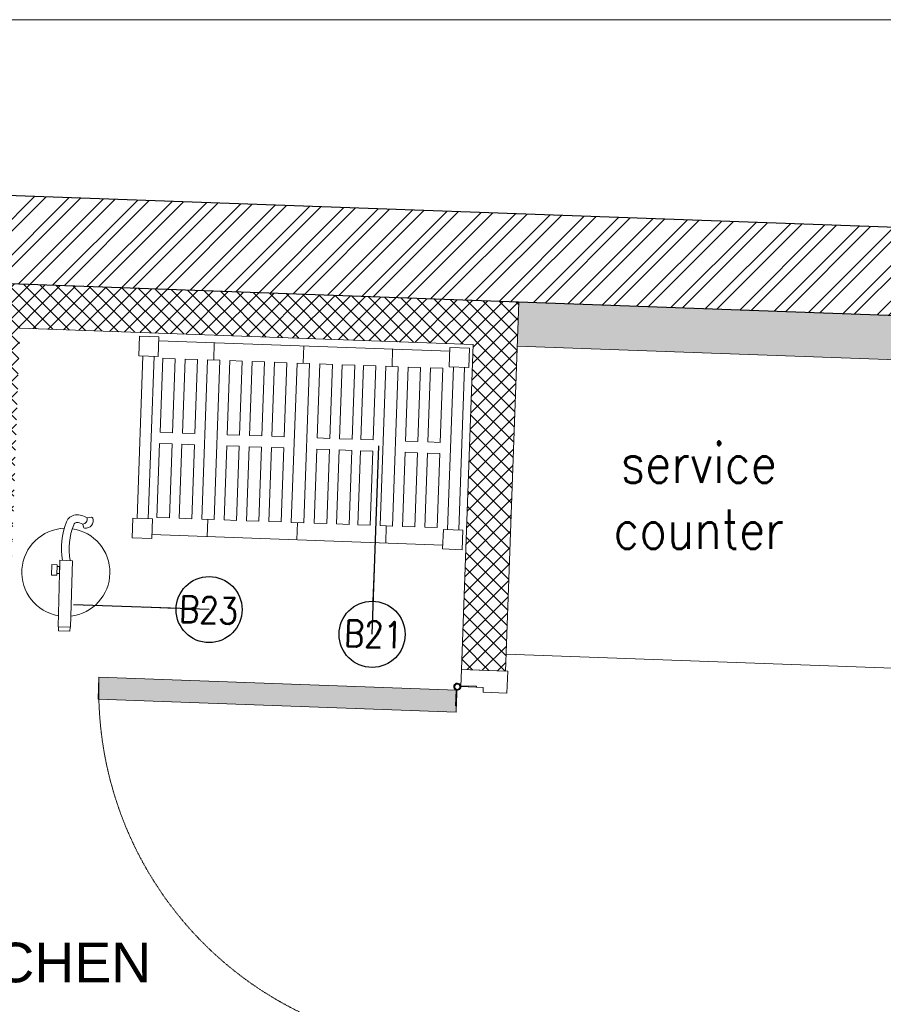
# Model space of a CAD drawing. Header units: millimetres. Extents: x 297264 to 416219, y -77299 to -23696.
# Tile 170 of 187: x 345140 to 347102, y -27393 to -25157. Entities that reach past the tile are written whole.
import ezdxf

# ---------------------------------------------------------------- set-up
doc = ezdxf.new("R2010")
doc.units = ezdxf.units.MM
doc.header["$LTSCALE"] = 2.5
doc.linetypes.add('HIDDEN2 IDS', pattern=[1.666875, 1.11125, -0.555625])
for name, color, linetype, lineweight in [('ELEVATION 1', 143, 'Continuous', 18), ('ELEVATION 3', 23, 'Continuous', 13), ('ELEVATION 4', 157, 'Continuous', 9), ('FURNITURES', 30, 'Continuous', 15), ('HATCH LIGHT', 250, 'Continuous', 0), ('HATCH MEDIUM', 251, 'Continuous', 5), ('K Equipment', 30, 'Continuous', 9), ('ROOM TEXT', 7, 'Continuous', 5), ('TEXT', 40, 'Continuous', 0), ('WALL', 132, 'Continuous', 25)]:
    doc.layers.add(name, color=color, linetype=linetype, lineweight=lineweight)
doc.styles.add('MTEXT', font='romans.shx', dxfattribs={"width": 0.85})
doc.styles.add('RG_3F_TITLE BLOCK_A1$0$A1 TBLOCK LBV$0$Style-arial', font='arial.ttf')
doc.styles.get("Standard").update_dxf_attribs({"font": 'GOTHIC.TTF'})
doc.dimstyles.new('AJKD_30', dxfattribs={"dimscale": 30, "dimtxt": 2, "dimasz": 1, "dimexe": 0.8, "dimexo": 0.8, "dimgap": 0.5, "dimtad": 1, "dimdec": 0, "dimzin": 0, "dimdsep": 46, "dimtxsty": 'Standard', "dimblk": 'ARCHTICK', "dimcen": 0.125, "dimclrd": 251, "dimclre": 251, "dimclrt": 42, "dimadec": 0, "dimazin": 0, "dimtfac": 1, "dimtdec": 0, "dimtix": 1, "dimtmove": 0, "dimatfit": 3, "dimfxl": 1, "dimtolj": 1, "dimtzin": 0, "dimarcsym": 1})

# ---------------------------------------------------------------- blocks, each defined once
blk = doc.blocks.new('*U86')
h = blk.add_hatch(color=252)
h.paths.add_polyline_path([(-0.0025, 0.0153, 0.724863), (-0.0025, 0), (-0.0025, -0.036), (-0.0005, -0.036), (-0.0005, -0.0004, 1.209796)])
h.paths.add_polyline_path([(-0.006, 0.0076, -1), (0.006, 0.0076, -1)], flags=16)
blk.add_hatch(color=252).paths.add_polyline_path([(0.0076, 0.0101, -0.06361), (0.008, 0.0081), (0.0436, 0.0081), (0.0436, 0.0101)])
blk.add_lwpolyline([(-0.0025, 0.0153, 0.723917), (-0.0025, 0), (-0.0025, -0.036), (-0.0005, -0.036), (-0.0005, -0.0004, 1.209796), (-0.0025, 0.0153)], format="xyb")
blk.add_lwpolyline([(0.008, 0.0081), (0.0436, 0.0081), (0.0436, 0.0101), (0.0076, 0.0101)])
blk.add_circle((0, 0.0076), 0.00604)
blk = doc.blocks.new('*U96')
at = {"true_color": 0xffffff}
h = blk.add_hatch(color=7, dxfattribs=at)
h.dxf.hatch_style = 1
h.paths.add_polyline_path([(-47.5, -8.5), (-47.5, -822), (-97.5, -822), (-97.5, -8.5)])
for points in [[(-850, 51), (-850, 105), (-900, 105), (-900, 0), (-861, 0), (-861, 51), (-850, 51)], [(-50, 51), (-50, 105), (0, 105), (0, 0), (-39, 0), (-39, 51), (-50, 51)]]:
    blk.add_lwpolyline(points)
blk.add_lwpolyline([(-47.5, -8.5), (-47.5, -822), (-97.5, -822), (-97.5, -8.5)], close=True)
at = {"color": 8, "linetype": 'HIDDEN2 IDS', "ltscale": 0.5}
blk.add_arc((-47.5, -8.5), 813.5, 179.4693, 269.9985, dxfattribs=at)
at = {"xscale": 1000, "yscale": 1000, "zscale": 1000, "rotation": 180}
blk.add_blockref('*U86', (-39.5, -0.4), dxfattribs=at)
blk = doc.blocks.new('A$C69A16929')
for p, q in [((-1.1, 458), (43.4, 458)), ((-1.1, 413.6), (-1.1, 458)), ((43.4, 458), (43.4, 413.6)), ((704.5, 449.3), (43.4, 449.3)), ((173.2, 410), (173.2, 449.3)), ((374.9, 410), (374.9, 449.3)), ((578.5, 410), (578.5, 449.3)), ((704.5, 458), (748.9, 458)), ((704.5, 413.6), (704.5, 458)), ((748.9, 458), (748.9, 413.6)), ((-1.1, 413.6), (43.4, 413.6)), ((8.4, 44.5), (8.4, 413.6)), ((33.8, 44.5), (33.8, 413.6)), ((85.8, 410), (57.4, 410)), ((57.4, 410), (57.4, 241.7)), ((85.8, 241.7), (85.8, 410)), ((136.6, 410), (108.2, 410)), ((108.2, 410), (108.2, 241.7)), ((136.6, 241.7), (136.6, 410)), ((159, 410), (159, 48)), ((159, 410), (187.3, 410)), ((187.3, 410), (187.3, 48)), ((209.8, 410), (238.2, 410)), ((209.8, 410), (209.8, 241.7)), ((238.2, 241.7), (238.2, 410)), ((286.2, 410), (257.8, 410)), ((257.8, 241.7), (257.8, 410)), ((286.2, 410), (286.2, 241.7)), ((308.6, 410), (337, 410)), ((308.6, 241.7), (308.6, 410)), ((337, 410), (337, 241.7)), ((360.7, 410), (360.7, 48)), ((360.7, 410), (389, 410)), ((389, 410), (389, 48)), ((411.9, 410), (440.3, 410)), ((411.9, 241.7), (411.9, 410)), ((440.3, 410), (440.3, 241.7)), ((462.7, 410), (491.1, 410)), ((462.7, 241.7), (462.7, 410)), ((491.1, 410), (491.1, 241.7)), ((513.5, 241.7), (513.5, 410)), ((513.5, 410), (541.9, 410)), ((541.9, 410), (541.9, 241.7)), ((564.3, 410), (564.3, 48)), ((564.3, 410), (592.6, 410)), ((592.6, 410), (592.6, 48)), ((615.1, 410), (615.1, 241.7)), ((643.5, 410), (615.1, 410)), ((643.5, 241.7), (643.5, 410)), ((665.9, 410), (665.9, 241.7)), ((694.3, 410), (665.9, 410)), ((694.3, 241.7), (694.3, 410)), ((704.5, 413.6), (748.9, 413.6)), ((714, 44.5), (714, 413.6)), ((739.4, 44.5), (739.4, 413.6)), ((57.4, 241.7), (85.8, 241.7)), ((108.2, 241.7), (136.6, 241.7)), ((209.8, 241.7), (238.2, 241.7)), ((286.2, 241.7), (257.8, 241.7)), ((337, 241.7), (308.6, 241.7)), ((440.3, 241.7), (411.9, 241.7)), ((491.1, 241.7), (462.7, 241.7)), ((541.9, 241.7), (513.5, 241.7)), ((615.1, 241.7), (643.5, 241.7)), ((665.9, 241.7), (694.3, 241.7)), ((57.4, 48), (57.4, 216.3)), ((57.4, 216.3), (85.8, 216.3)), ((85.8, 216.3), (85.8, 48)), ((108.2, 48), (108.2, 216.3)), ((108.2, 216.3), (136.6, 216.3)), ((136.6, 216.3), (136.6, 48)), ((209.8, 48), (209.8, 216.3)), ((209.8, 216.3), (238.2, 216.3)), ((238.2, 216.3), (238.2, 48)), ((257.8, 216.3), (257.8, 48)), ((286.2, 216.3), (257.8, 216.3)), ((286.2, 48), (286.2, 216.3)), ((308.6, 216.3), (308.6, 48)), ((337, 216.3), (308.6, 216.3)), ((337, 48), (337, 216.3)), ((411.9, 216.3), (411.9, 48)), ((440.3, 216.3), (411.9, 216.3)), ((440.3, 48), (440.3, 216.3)), ((462.7, 216.3), (462.7, 48)), ((491.1, 216.3), (462.7, 216.3)), ((491.1, 48), (491.1, 216.3)), ((513.5, 216.3), (513.5, 48)), ((541.9, 216.3), (513.5, 216.3)), ((541.9, 48), (541.9, 216.3)), ((615.1, 216.3), (643.5, 216.3)), ((615.1, 48), (615.1, 216.3)), ((643.5, 216.3), (643.5, 48)), ((665.9, 216.3), (694.3, 216.3)), ((665.9, 48), (665.9, 216.3)), ((694.3, 216.3), (694.3, 48)), ((85.8, 48), (57.4, 48)), ((136.6, 48), (108.2, 48)), ((159, 48), (187.3, 48)), ((173.2, 48), (173.2, 8.7)), ((209.8, 48), (238.2, 48)), ((286.2, 48), (257.8, 48)), ((308.6, 48), (337, 48)), ((360.7, 48), (389, 48)), ((374.9, 48), (374.9, 8.7)), ((411.9, 48), (440.3, 48)), ((462.7, 48), (491.1, 48)), ((513.5, 48), (541.9, 48)), ((564.3, 48), (592.6, 48)), ((578.5, 48), (578.5, 8.7)), ((643.5, 48), (615.1, 48)), ((694.3, 48), (665.9, 48)), ((-1.1, 44.5), (-1.1, 0)), ((-1.1, 44.5), (43.4, 44.5)), ((43.4, 0), (43.4, 44.5)), ((704.5, 44.5), (704.5, 0)), ((704.5, 44.5), (748.9, 44.5)), ((748.9, 0), (748.9, 44.5)), ((-1.1, 0), (43.4, 0)), ((704.5, 8.7), (43.4, 8.7)), ((704.5, 0), (748.9, 0))]:
    blk.add_line(p, q)
blk = doc.blocks.new('_ArchTick')
at = {"color": 0, "linetype": 'ByBlock', "const_width": 0.15}
blk.add_lwpolyline([(-0.5, -0.5), (0.5, 0.5)], dxfattribs=at)
blk = doc.blocks.new('fe')
at = {"color": 1}
for p, q in [((-120.2, 44.7), (-121.9, 54.2)), ((-105.6, 35.2), (-98.9, 37.2))]:
    blk.add_line(p, q, dxfattribs=at)
for points in [[(-22.1, 14.2), (128.9, 14.2), (128.9, -14.2), (-22.1, -14.2)], [(128.9, 13.2), (138.3, 13.2), (138.3, -13.2), (128.9, -13.2)], [(-12, -20.1), (12, -20.1), (12, -32.1), (-12, -32.1)], [(-8.1, -14.2), (8.1, -14.2), (8.1, -20.1), (-8.1, -20.1)]]:
    blk.add_lwpolyline(points, close=True, dxfattribs=at)
for centre, radius, start, end in [((4.8, 0), 100, 8.1407, 173.3121), ((-119.1, 54.8), 2.9, 111.4978, 190.4916), ((-113.9, 41.5), 17.1, 353.9087, 111.4978), ((-117.3, 33.1), 12, 10.1624, 103.7845), ((-87.8, 23.6), 38.6, 146.9735, 188.4436), ((-87.8, 23.6), 21.2, 146.9735, 188.4436), ((-99.7, 40), 2.9, 286.9384, 353.9087), ((-101.6, 21.6), 24.7, 188.4436, 251.142), ((-101.6, 21.6), 7.24, 188.4436, 251.142), ((-53.4, 152.4), 146.6, 249.8567, 282.3504), ((-54.1, 150), 161.6, 249.9338, 281.4511), ((4.8, 0), 100, 183.6164, 351.8593)]:
    blk.add_arc(centre, radius, start, end, dxfattribs=at)

msp = doc.modelspace()

# ---------------------------------------------------------------- hatches: boundary and pattern name
at = {"layer": 'HATCH LIGHT', "true_color": 0x636466}
h = msp.add_hatch(dxfattribs=at)
h.set_pattern_fill('ANSI32', color=251, scale=6)
h.set_pattern_definition([(45, (278504.94, -46725.026), (-40.411153, 40.411153), []), (45, (278531.88, -46725.026), (-40.411153, 40.411153), [])])
h.paths.add_polyline_path([(355647.8, -32590), (355453.8, -32638.8), (355635.4, -33359.7), (343082.7, -33359.6, -0.000263), (343068.2, -33559.6), (355892, -33559.7)])
h.paths.add_polyline_path([(343496.7, -25157.1), (343296.6, -25157.1, -0.011972), (342815.4, -34256), (343016, -34256, 0.01196)])
h.paths.add_polyline_path([(343480.3, -25697.6), (353159.2, -26046.6, 0.003501), (353653.3, -26800.6), (353820.9, -26691.5), (353270.8, -25850.5), (343486.5, -25497.7, -0.000262)])
h = msp.add_hatch(dxfattribs=at)
h.set_pattern_fill('ANSI37', color=251, scale=8)
h.set_pattern_definition([(45, (278504.942, -46725.026), (-17.960512, 17.960512), []), (135, (278504.942, -46725.026), (-17.960512, -17.960512), [])])
edge = h.paths.add_edge_path()
edge.add_line((346273.8, -25798.3), (343480.3, -25697.6))
edge.add_arc((153082.9, -19659.4), 190493.1, 356.573537, 358.183559, ccw=False)
edge.add_line((343235.5, -31044.7), (346084.7, -31044.7))
edge.add_line((346084.7, -31044.7), (346211.2, -27535.7))
edge.add_line((346211.2, -27535.7), (346111.3, -27532.1))
edge.add_line((346111.3, -27532.1), (346082, -28343.5))
edge.add_line((346082, -28343.5), (346082, -28343.5))
edge.add_line((346082, -28343.5), (346017.2, -30142.4))
edge.add_line((346017.2, -30142.4), (345988.2, -30944.7))
edge.add_line((345988.2, -30944.7), (343356.5, -30944.7))
edge.add_line((343356.5, -30944.7), (343482.6, -27449.3))
edge.add_line((343482.6, -27449.3), (344481.9, -27485.3))
edge.add_line((344481.9, -27485.3), (344523.3, -27486.8))
edge.add_line((344523.3, -27486.8), (344526.9, -27386.9))
edge.add_line((344526.9, -27386.9), (343486.2, -27349.3))
edge.add_line((343486.2, -27349.3), (343542.1, -25799.9))
edge.add_line((343542.1, -25799.9), (345041.1, -25853.9))
edge.add_line((345041.1, -25853.9), (345030.3, -26153.7))
edge.add_line((345030.3, -26153.7), (345006.9, -26801.7))
edge.add_line((345006.9, -26801.7), (345004.2, -26874.9))
edge.add_line((345004.2, -26874.9), (345104.2, -26878.5))
edge.add_line((345104.2, -26878.5), (345141, -25857.5))
edge.add_line((345141, -25857.5), (346170.3, -25894.7))
edge.add_line((346170.3, -25894.7), (346143.7, -26632.7))
edge.add_line((346143.7, -26632.7), (346243.6, -26636.3))
edge.add_line((346243.6, -26636.3), (346273.8, -25798.3))
h = msp.add_hatch(dxfattribs=at)
h.set_pattern_fill('ANSI36', color=251, scale=7)
h.set_pattern_definition([(45, (278504.942, -46725.026), (11.786586, 43.2174826), [55.5625, -11.1125, 0, -11.1125])])
h.paths.add_polyline_path([(349605.3, -26789), (350544.7, -26822.8), (350572.5, -26053.4), (353103.5, -26144.6), (353570.1, -26856), (353653.3, -26800.6, -0.003501), (353159.2, -26046.6), (350106.4, -25936.7, -0.403697), (350492, -26336.4, -1), (349692, -26336.4, -0.424809), (350106.4, -25936.7), (346273.8, -25798.4), (346270.2, -25898.3), (349633.1, -26019.5)])

# ---------------------------------------------------------------- linework, layer by layer
at = {"layer": 'ELEVATION 1'}
for p, q in [((346243.6, -26636.3), (346273.8, -25798.3)), ((346143.7, -26632.7), (346170.3, -25894.7)), ((346243.6, -26636.3), (346143.7, -26632.7))]:
    msp.add_line(p, q, dxfattribs=at)
for points in [[(346170.3, -25894.7), (345141, -25857.5)], [(353653.3, -26800.6), (353570.1, -26856), (353103.5, -26144.6), (350572.5, -26053.4), (350544.7, -26822.8), (349605.3, -26789), (349633.1, -26019.5), (346270.2, -25898.3)]]:
    msp.add_lwpolyline(points, dxfattribs=at)
at = {"layer": 'ELEVATION 3'}
msp.add_lwpolyline([(341875.3, -34256), (357437.8, -34256), (357437.8, -25157.1), (341875.3, -25157.1)], close=True, dxfattribs=at)
at = {"layer": 'FURNITURES'}
msp.add_line((347144.4, -26630.2), (346245, -26597.8), dxfattribs=at)
at = {"layer": 'WALL'}
msp.add_line((353270.8, -25850.5), (343487.5, -25497.7), dxfattribs=at)
at = {"layer": 'WALL', "flags": 128}
msp.add_lwpolyline([(353820.9, -26691.5), (353653.3, -26800.6, -0.003501), (353159.2, -26046.6), (343480.3, -25697.6)], format="xyb", dxfattribs=at)

# ---------------------------------------------------------------- block references
at = {"layer": 'ELEVATION 3', "rotation": 268.3554749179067}
msp.add_blockref('fe', (345245.4, -26407.3), dxfattribs=at)
at = {"layer": 'HATCH MEDIUM', "extrusion": (0, 0, -1), "zscale": -1, "rotation": 92.06510445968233}
msp.add_blockref('*U96', (-346143.7, -26632.7), dxfattribs=at)
at = {"layer": 'K Equipment', "xscale": -1, "rotation": 357.9351876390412}
msp.add_blockref('A$C69A16929', (346144.3, -26360.6), dxfattribs=at)

# ---------------------------------------------------------------- texts
at = {"layer": 'ROOM TEXT', "insert": (347263.9, -26359.1, 0.2), "char_height": 90, "attachment_point": 9, "style": 'MTEXT'}
msp.add_mtext_dynamic_manual_height_columns('\\A1;\\pxqc;service\\Pcounter', width=1162.931, gutter_width=1.8, heights=[0], dxfattribs=at)
at = {"layer": 'ROOM TEXT', "char_height": 60, "rotation": 357.9352, "style": 'MTEXT'}
for s, insert, attachment_point in [('\\A1;\\pxqc;B23', (345482.9, -26524.7, 0.2), 7), ('\\A1;\\pxqc;B21', (346028.2, -26585.5, 0.2), 9)]:
    msp.add_mtext_dynamic_manual_height_columns(s, width=170.917, gutter_width=1.8, heights=[0], dxfattribs=dict(at, insert=insert, attachment_point=attachment_point))
at = {"layer": 'TEXT', "insert": (345800.3, -27253.2), "char_height": 90, "width": 1274.194, "attachment_point": 3, "style": 'RG_3F_TITLE BLOCK_A1$0$A1 TBLOCK LBV$0$Style-arial'}
msp.add_mtext('\\pxqc;KITCHEN', dxfattribs=at)

# ---------------------------------------------------------------- leaders
at = {"layer": 'ELEVATION 4'}
for points in [[(345940.7, -26552.9), (345956.2, -26125.1)], [(345570.5, -26496.7), (345262.3, -26485.6)]]:
    msp.add_leader(points, dimstyle='AJKD_30', override={"dimasz": 5, "dimgap": 0.5, "dimtad": 0, "dimldrblk": 'DotBlank', "dimfxl": 0.18, "dimfxlon": 1, "dimarcsym": 2}, dxfattribs=at)

doc.saveas('drawing.dxf')
